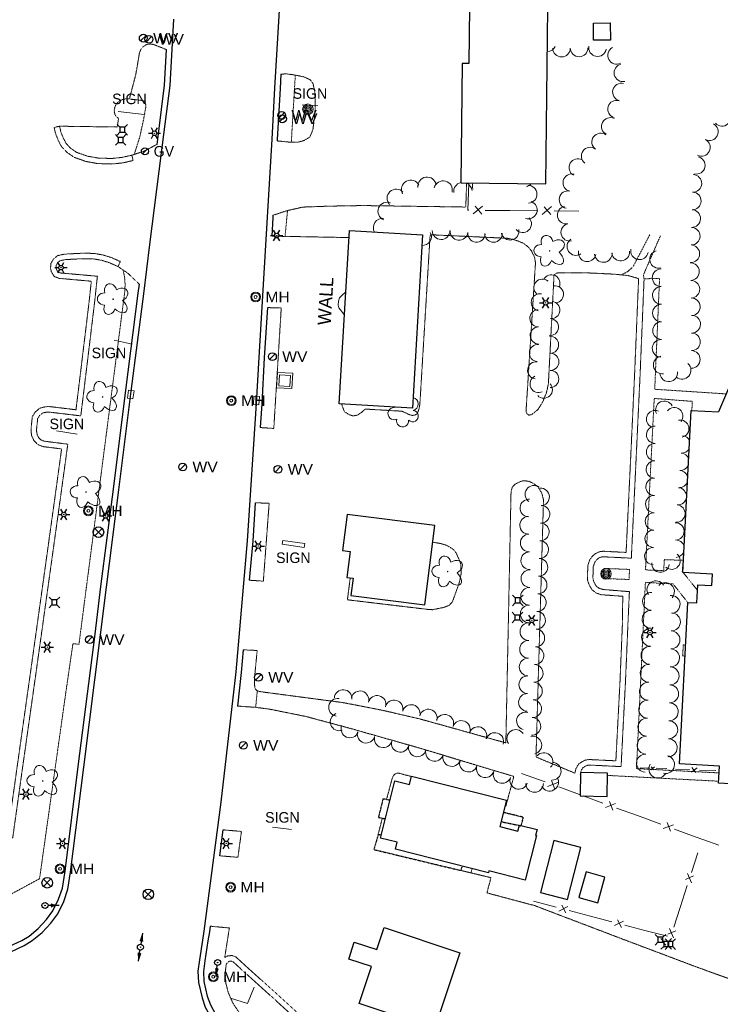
# Model space of a CAD drawing. Extents: x 386588 to 390135, y 96998 to 113606.
# Tile 24 of 92: x 387758 to 388077, y 99149 to 99596. Entities that reach past the tile are written whole.
import ezdxf
from ezdxf.enums import TextEntityAlignment as Align

# ---------------------------------------------------------------- set-up
doc = ezdxf.new("R2010")
doc.units = 0
doc.header["$MEASUREMENT"] = 0
doc.linetypes.add('Wisdot3', pattern=[0.1875, 0.125, -0.0625])
doc.linetypes.add('Wisdot5', pattern=[0.1, 0.05, -0.05])
for name, color, linetype, lineweight in [('E_BLD', 241, 'Continuous', 25), ('E_DRN', 40, 'Continuous', 15), ('E_DWY', 2, 'Wisdot3', 15), ('E_LAND_Vegetation', 3, 'Continuous', 15), ('E_LTG', 21, 'Continuous', 25), ('E_MISCPROP', 30, 'Continuous', 15), ('E_MISCPROP_HvyDash', 241, 'Wisdot3', 25), ('E_MISCPROP_Planter', 3, 'Continuous', 15), ('E_MISCPROP_Railing', 30, 'Continuous', 15), ('E_PATH_Sidewalk', 2, 'Wisdot5', 15), ('E_RDWY', 21, 'Continuous', 25), ('E_SGN', 21, 'Continuous', 15), ('E_SIG', 5, 'Continuous', 30), ('E_UTL_AG_Bold', 30, 'Continuous', 25), ('E_UTL_G', 2, 'Continuous', 25), ('E_UTL_MH', 30, 'Continuous', 15), ('E_UTL_W', 5, 'Continuous', 25), ('E_WAL', 40, 'Continuous', 25)]:
    doc.layers.add(name, color=color, linetype=linetype, lineweight=lineweight)
doc.styles.add('Style-dot_font5', font='dot_font5.shx')

# ---------------------------------------------------------------- blocks, each defined once
blk = doc.blocks.new('BSGN')
at = {"layer": 'E_SGN', "style": 'Style-dot_font5'}
blk.add_text('SIGN', height=12, dxfattribs=at).set_placement((0, 0), align=Align.MIDDLE_CENTER)
blk = doc.blocks.new('GV')
at = {"layer": 'E_UTL_G'}
blk.add_line((-2.8, -2.8), (2.8, 2.8), dxfattribs=at)
blk.add_circle((0, 0), 4, dxfattribs=at)
at = {"layer": 'E_UTL_G', "style": 'Style-dot_font5'}
blk.add_text('GV', height=12, dxfattribs=at).set_placement((10, 0), align=Align.MIDDLE_LEFT)
blk = doc.blocks.new('INLET')
at = {"layer": 'E_DRN', "flags": 128}
blk.add_lwpolyline([(-7.5, 10), (7.5, 10), (7.5, 0), (-7.5, 0)], close=True, dxfattribs=at)
blk = doc.blocks.new('LPOL')
at = {"layer": 'E_LTG'}
for p, q in [((-4, 0), (-1.5, 0)), ((-0.75, 1.3), (-2, 3.46)), ((0.75, 1.3), (2, 3.46)), ((1.5, 0), (4, 0)), ((-2, -3.46), (-0.75, -1.3)), ((2, -3.46), (0.75, -1.3))]:
    blk.add_line(p, q, dxfattribs=at)
for radius in [1.5, 1.5, 1.5, 0.125]:
    blk.add_circle((0, 0), radius, dxfattribs=at)
blk = doc.blocks.new('MH')
at = {"layer": 'E_UTL_MH'}
for radius in [5, 4, 1.5]:
    blk.add_circle((0, 0), radius, dxfattribs=at)
at = {"layer": 'E_UTL_MH', "style": 'Style-dot_font5', "width": 1.111111}
blk.add_text('MH', height=10.8, dxfattribs=at).set_placement((10, 0), align=Align.MIDDLE_LEFT)
blk = doc.blocks.new('PBX')
at = {"layer": 'E_SIG'}
for p, q in [((4.9, 5.1), (-5.1, -5.1)), ((-5.1, 5), (5, -5.2))]:
    blk.add_line(p, q, dxfattribs=at)
blk.add_circle((0, 0), 7.21, dxfattribs=at)
blk = doc.blocks.new('PED')
at = {"layer": 'E_UTL_AG_Bold'}
for p, q in [((-2.5, 2.5), (-5.33, 5.33)), ((2.5, 2.5), (5.33, 5.33)), ((-2.5, -2.5), (-5.33, -5.33)), ((2.5, -2.5), (5.33, -5.33))]:
    blk.add_line(p, q, dxfattribs=at)
at = {"layer": 'E_UTL_AG_Bold', "flags": 128}
blk.add_lwpolyline([(-2.5, -2.5), (2.5, -2.5), (2.5, 2.5), (-2.5, 2.5)], close=True, dxfattribs=at)
blk = doc.blocks.new('POLE')
at = {"layer": 'E_MISCPROP'}
for radius in [4.46, 3.35, 2.23, 1.12]:
    blk.add_circle((0, 0), radius, dxfattribs=at)
blk = doc.blocks.new('SIGN')
at = {"layer": 'E_SGN', "lineweight": 13, "style": 'Style-dot_font5'}
blk.add_text('SIGN', height=12, dxfattribs=at).set_placement((0, 0), align=Align.MIDDLE_CENTER)
blk = doc.blocks.new('DTRE')
at = {"layer": 'E_LAND_Vegetation'}
blk.add_circle((-0.18, 0), 0.183, dxfattribs=at)
for centre, major_axis, ratio in [((-1.87, 5.32), (1.36, -4.98), 0.782863), ((4.06, 2.74), (-5.27, -2.93), 0.691916), ((-5.87, 0.15), (4.93, -0.12), 0.832022), ((-2.49, -5.24), (1.8, 4.86), 0.716896), ((3.54, -3.71), (-5.01, 4.58), 0.560249)]:
    blk.add_ellipse(centre, major_axis=major_axis, ratio=ratio, start_param=1.570796, end_param=4.712389, dxfattribs=at)
blk = doc.blocks.new('WV')
at = {"layer": 'E_UTL_W'}
blk.add_line((-2.8, -2.8), (2.8, 2.8), dxfattribs=at)
blk.add_circle((0, 0), 4, dxfattribs=at)
at = {"layer": 'E_UTL_W', "style": 'Style-dot_font5', "width": 1.111111}
blk.add_text('WV', height=10.8, dxfattribs=at).set_placement((10, 0), align=Align.MIDDLE_LEFT)

msp = doc.modelspace()

# ---------------------------------------------------------------- linework, layer by layer
at = {"layer": 'E_BLD'}
for p, q in [((387962.72, 99602.24), (387962.41, 99576.58)), ((387997.41, 99521.85), (387998.36, 99601.81)), ((388019.02, 99594.95), (388026.66, 99595.01)), ((388019.08, 99587.16), (388019.02, 99594.95)), ((388019.02, 99594.95), (388019.02, 99594.95)), ((388026.66, 99595.01), (388026.72, 99587.21)), ((388026.72, 99587.21), (388019.08, 99587.16)), ((388026.72, 99587.21), (388026.72, 99587.21)), ((387959.34, 99576.61), (387958.7, 99522.31)), ((387962.41, 99576.58), (387959.34, 99576.61)), ((387959.34, 99576.61), (387959.34, 99576.61)), ((387962.41, 99576.58), (387962.41, 99576.58)), ((387958.7, 99522.31), (387997.41, 99521.85)), ((387997.41, 99521.85), (387997.41, 99521.85)), ((387903.51, 99422.02), (387908.14, 99500.69)), ((387908.14, 99500.69), (387908.14, 99500.69)), ((387908.14, 99500.69), (387941.37, 99498.73)), ((387941.37, 99498.73), (387936.74, 99420.06)), ((387941.37, 99498.73), (387941.37, 99498.73)), ((388087.81, 99446.35), (388075.81, 99418.34)), ((387936.74, 99420.06), (387903.51, 99422.02)), ((387936.74, 99420.06), (387936.74, 99420.06)), ((388059.6, 99345.36), (388063.45, 99418.98)), ((388063.45, 99418.98), (388063.45, 99418.98)), ((388063.45, 99418.98), (388075.81, 99418.34)), ((387907.09, 99371.74), (387905.01, 99355.34)), ((387946.97, 99366.69), (387907.09, 99371.74)), ((387907.09, 99371.74), (387907.09, 99371.74)), ((387942.41, 99330.71), (387946.97, 99366.69)), ((387946.97, 99366.69), (387946.97, 99366.69)), ((387905.01, 99355.34), (387908.45, 99354.9)), ((387908.45, 99354.9), (387906.96, 99343.16)), ((387908.45, 99354.9), (387908.45, 99354.9)), ((387906.96, 99343.16), (387909.83, 99342.8)), ((387909.83, 99342.8), (387908.84, 99334.96)), ((387909.83, 99342.8), (387909.83, 99342.8)), ((388073.1, 99344.66), (388059.6, 99345.36)), ((388072.83, 99339.39), (388073.1, 99344.66)), ((388073.1, 99344.66), (388073.1, 99344.66)), ((388066.05, 99331.53), (388066.48, 99339.72)), ((388066.48, 99339.72), (388072.83, 99339.39)), ((388072.83, 99339.39), (388072.83, 99339.39)), ((387908.84, 99334.96), (387942.41, 99330.71)), ((387942.41, 99330.71), (387942.41, 99330.71)), ((388058.1, 99258.39), (388061.94, 99331.75)), ((388061.94, 99331.75), (388061.94, 99331.75)), ((388061.94, 99331.75), (388066.05, 99331.53)), ((388066.05, 99331.53), (388066.05, 99331.53)), ((388076.28, 99257.44), (388058.1, 99258.39)), ((388058.1, 99258.39), (388058.1, 99258.39)), ((388075.83, 99249.68), (388076.28, 99257.44)), ((388076.28, 99257.44), (388076.28, 99257.44)), ((387935.45, 99249.03), (387936.41, 99252.82)), ((387936.41, 99252.82), (387979.58, 99241.88)), ((388013.22, 99254.48), (388012.98, 99243.95)), ((388025.48, 99254.2), (388013.22, 99254.48)), ((388013.22, 99254.48), (388013.22, 99254.48)), ((388025.24, 99243.66), (388025.48, 99254.2)), ((388025.48, 99254.2), (388025.48, 99254.2)), ((387922.25, 99224.71), (387928.84, 99250.71)), ((387928.84, 99250.71), (387935.45, 99249.03)), ((387935.45, 99249.03), (387935.45, 99249.03)), ((388103.35, 99248.24), (388075.83, 99249.68)), ((388075.83, 99249.68), (388075.83, 99249.68)), ((388012.98, 99243.95), (388025.24, 99243.66)), ((387979.58, 99241.88), (387976.55, 99229.94)), ((387979.58, 99241.88), (387979.58, 99241.88)), ((387984.67, 99227.89), (387985.36, 99230.63)), ((387985.36, 99230.63), (387993.39, 99228.6)), ((387976.55, 99229.94), (387984.67, 99227.89)), ((387984.67, 99227.89), (387984.67, 99227.89)), ((387993.11, 99225.84), (387987.99, 99205.63)), ((387993.39, 99228.6), (387992.71, 99225.94)), ((387992.71, 99225.94), (387992.71, 99225.94)), ((387992.71, 99225.94), (387993.11, 99225.84)), ((387993.11, 99225.84), (387993.11, 99225.84)), ((387929.82, 99222.79), (387922.25, 99224.71)), ((387922.25, 99224.71), (387922.25, 99224.71)), ((387929.04, 99219.7), (387929.82, 99222.79)), ((387929.82, 99222.79), (387929.82, 99222.79)), ((388001.07, 99223.57), (387995.04, 99199.99)), ((388001.07, 99223.57), (388001.07, 99223.57)), ((388013.3, 99220.44), (388001.07, 99223.57)), ((387971.36, 99208.98), (387929.04, 99219.7)), ((388007.28, 99196.87), (388013.3, 99220.44)), ((387971.57, 99209.79), (387971.36, 99208.98)), ((387971.36, 99208.98), (387971.36, 99208.98)), ((387987.99, 99205.63), (387971.57, 99209.79)), ((387971.57, 99209.79), (387971.57, 99209.79)), ((388015.71, 99209.37), (388012.4, 99197.73)), ((388015.71, 99209.37), (388015.71, 99209.37)), ((388024.27, 99206.94), (388015.71, 99209.37)), ((388020.96, 99195.3), (388024.27, 99206.94)), ((388024.27, 99206.94), (388024.27, 99206.94)), ((387995.04, 99199.99), (387995.04, 99199.99)), ((387995.04, 99199.99), (388007.28, 99196.87)), ((388012.4, 99197.73), (388012.4, 99197.73)), ((388012.4, 99197.73), (388020.96, 99195.3)), ((387920.58, 99174.06), (387923.93, 99184.12)), ((387923.93, 99184.12), (387958.31, 99172.67)), ((387907.81, 99169.77), (387910.37, 99177.46)), ((387910.37, 99177.46), (387910.37, 99177.46)), ((387910.37, 99177.46), (387920.58, 99174.06)), ((387920.58, 99174.06), (387920.58, 99174.06)), ((387958.31, 99172.67), (387946.84, 99138.22)), ((387958.31, 99172.67), (387958.31, 99172.67)), ((387918.15, 99166.32), (387907.81, 99169.77)), ((387912.59, 99149.63), (387918.15, 99166.32)), ((387918.15, 99166.32), (387918.15, 99166.32)), ((387946.84, 99138.22), (387912.59, 99149.63))]:
    msp.add_line(p, q, dxfattribs=at)
at = {"layer": 'E_DWY'}
for p, q in [((388022.56, 99335.27), (388032.33, 99334.56)), ((388032.33, 99334.56), (388032.26, 99323.32))]:
    msp.add_line(p, q, dxfattribs=at)
at = {"layer": 'E_DWY', "flags": 128}
for points in [[(387811.54, 99574.19), (387812.68, 99581.19), (387813.4, 99583.04), (387814.36, 99584.13), (387815.43, 99584.92), (387816.53, 99585.31), (387818, 99585.44), (387819.39, 99585.11), (387825.09, 99582.86)], [(387776.42, 99548.09), (387802.65, 99547.73), (387803.24, 99551.62), (387802.12, 99552.49), (387801.64, 99553.46), (387801.26, 99554.82), (387801.41, 99556.19), (387801.87, 99557.54), (387802.64, 99558.74), (387803.62, 99559.52), (387805.01, 99560.16), (387806.3, 99560.49), (387808.17, 99560.51), (387811.05, 99571.5), (387811.54, 99574.19)], [(387877.04, 99571.71), (387879.35, 99571.89), (387882.73, 99571.45), (387887.47, 99570.53), (387890.35, 99569.17), (387891.58, 99567.53), (387892.37, 99564.17), (387892.66, 99557.2), (387892.24, 99551.85), (387891.53, 99546.4), (387890.19, 99543.23), (387887.63, 99541.64), (387885.14, 99540.92), (387881.8, 99540.78), (387875.32, 99541.41)], [(387809.29, 99534.94), (387809.84, 99532.5), (387805.15, 99531.43), (387800.15, 99530.92), (387793.57, 99531.15), (387788.41, 99532.09), (387783.04, 99533.96), (387779.77, 99536.25), (387777.34, 99538.79), (387775.86, 99541.65), (387774.64, 99544.68), (387773.99, 99547.53), (387776.42, 99548.09)], [(387809.29, 99534.94), (387804.74, 99533.9), (387800.06, 99533.42), (387793.84, 99533.65), (387789.05, 99534.51), (387784.19, 99536.2), (387781.4, 99538.15), (387779.39, 99540.26), (387778.14, 99542.69), (387777.04, 99545.43), (387776.42, 99548.09)], [(387809.29, 99534.94), (387814.5, 99536.62), (387820.75, 99539.83)], [(387873.39, 99507.62), (387879.53, 99509.64), (387886.89, 99511.35), (387899.09, 99511.79), (387914.43, 99512.05), (387961.02, 99511.37), (387961.42, 99522.28)], [(387944.83, 99498.8), (387940.17, 99422), (387939.8, 99419.84), (387939.24, 99418.15), (387938.83, 99417.4), (387938.08, 99416.95), (387936.77, 99416.68), (387935.07, 99417.17), (387933.6, 99417.91), (387931.96, 99418.64), (387915.29, 99419.6), (387913.76, 99418.14), (387911.82, 99416.87), (387909.89, 99416.47), (387908.11, 99417.03), (387905.95, 99418.35), (387904.87, 99421.01), (387904.69, 99421.95)], [(388039.55, 99478.91), (388034.79, 99480.25), (388028.84, 99480.86), (388015.18, 99481.52), (388002.53, 99481.41), (388001.83, 99481.27), (388001.12, 99480.34), (387998.56, 99431.05), (387997.65, 99426.97), (387995.88, 99422.65), (387993.87, 99419.49), (387991.81, 99417.75), (387990.77, 99417.03), (387989.68, 99416.86), (387988.85, 99417.42), (387988.45, 99418.41), (387988.52, 99420.46), (387992.7, 99486.09), (387992.25, 99488.65), (387990.82, 99491.59), (387989.17, 99493.42), (387987.24, 99494.91), (387984.55, 99496.02), (387982.37, 99496.71), (387979.41, 99497.25), (387976.66, 99497.33), (387944.83, 99498.8)], [(387872.82, 99498.15), (387907.95, 99497.51)], [(387514.53, 99225.91), (387512.15, 99226.68), (387514.21, 99233.06), (387521.21, 99248.12), (387523.83, 99249.59), (387526.1, 99248.76), (387527.31, 99247.36), (387527.7, 99245.77), (387526.05, 99232.88), (387553.09, 99229.09), (387587.79, 99224.31), (387622.72, 99219.37), (387662.59, 99213.92), (387708.8, 99207.45), (387709.79, 99213.5), (387711.29, 99218.97), (387713.35, 99222.37), (387716.13, 99224.57), (387719.56, 99226.24), (387730.27, 99228.81), (387735.15, 99229.64), (387738.42, 99229.47), (387753.02, 99227.64), (387757.36, 99258.54), (387763.56, 99302.36), (387770.21, 99349.84), (387774.98, 99384.14), (387777.35, 99401.49), (387768.74, 99402.58), (387766.58, 99403.48), (387764.75, 99405.28), (387763.7, 99407.68), (387763.45, 99409.92), (387763.55, 99411.33), (387764.05, 99416.08), (387765.36, 99418.24), (387767.52, 99420.05), (387769.98, 99420.65), (387771.78, 99420.74), (387783.9, 99419.29), (387786.99, 99444.62), (387789.88, 99468.53), (387790.86, 99477.67), (387776.19, 99478.98), (387774.05, 99479.8), (387772.71, 99481.92), (387772.32, 99483.78), (387772.54, 99485.85), (387773.71, 99487.83), (387775.57, 99489.29), (387777.24, 99489.7), (387778.85, 99489.99), (387787.23, 99490.42), (387792.11, 99490.31), (387796.27, 99489.57), (387800.11, 99488.38), (387804.02, 99486.62), (387802.99, 99484.34)], [(387514.53, 99225.91), (387516.54, 99232.15), (387523.13, 99246.33), (387524.05, 99246.85), (387524.64, 99246.63), (387525.02, 99246.19), (387525.16, 99245.63), (387523.26, 99230.75), (387552.75, 99226.62), (387587.45, 99221.83), (387622.38, 99216.89), (387662.25, 99211.44), (387710.88, 99204.64), (387712.24, 99212.96), (387713.61, 99217.97), (387715.26, 99220.69), (387717.47, 99222.45), (387720.41, 99223.87), (387730.78, 99226.36), (387735.3, 99227.13), (387738.2, 99226.98), (387755.15, 99224.86), (387759.83, 99258.19), (387766.04, 99302.01), (387772.68, 99349.5), (387777.46, 99383.8), (387780.17, 99403.65), (387769.39, 99405.02), (387767.99, 99405.6), (387766.84, 99406.73), (387766.14, 99408.33), (387765.96, 99409.98), (387766.04, 99411.12), (387766.48, 99415.26), (387767.28, 99416.6), (387768.67, 99417.76), (387770.34, 99418.16), (387771.69, 99418.23), (387786.08, 99416.51), (387789.48, 99444.32), (387792.37, 99468.24), (387793.62, 99479.93), (387776.76, 99481.44), (387775.72, 99481.84), (387775.06, 99482.88), (387774.85, 99483.91), (387774.97, 99485.05), (387775.62, 99486.16), (387776.69, 99486.99), (387777.76, 99487.25), (387779.13, 99487.5), (387787.27, 99487.92), (387791.86, 99487.82), (387795.68, 99487.14), (387799.22, 99486.03), (387802.99, 99484.34)], [(387802.99, 99484.34), (387807.32, 99481.4), (387812.71, 99476.3)], [(388022.56, 99335.27), (388020.34, 99336.03), (388018.41, 99337.48), (388017.06, 99339.8), (388016.41, 99341.69), (388016.29, 99343.19), (388016.51, 99348.6), (388017.34, 99351.11), (388018.58, 99352.8), (388020, 99353.97), (388021.78, 99354.8), (388023.34, 99355.01), (388033.87, 99354.49), (388035.77, 99393.67), (388037.75, 99435.73), (388039.55, 99478.91)], [(388023.37, 99337.64), (388021.53, 99338.27), (388020.31, 99339.17), (388019.34, 99340.84), (388018.88, 99342.2), (388018.79, 99343.24), (388018.99, 99348.15), (388019.59, 99349.95), (388020.41, 99351.07), (388021.35, 99351.84), (388022.49, 99352.38), (388023.44, 99352.5), (388036.25, 99351.87), (388038.26, 99393.55), (388040.25, 99435.61), (388042.05, 99478.8)], [(387870.85, 99465.69), (387877.17, 99465.56), (387873.78, 99410.8), (387867.58, 99411.21)], [(387859.9, 99310.24), (387866.23, 99309.94), (387865.01, 99297.26), (387864.98, 99294.64), (387865.24, 99292.82), (387865.7, 99292.02), (387867.1, 99291.3), (387905.32, 99286.25), (387923.08, 99282.79), (387940.61, 99278.72), (387979.23, 99267.97), (387981.59, 99382.03), (387982.11, 99384.01), (387983.35, 99385.48), (387985.86, 99386.71), (387987.42, 99387.07), (387989.72, 99386.8), (387991.73, 99385.84), (387993.91, 99384.2), (387995.63, 99381.28), (387996.34, 99378.27), (387992.93, 99261.54), (388010.61, 99254.22)], [(387865.34, 99377.04), (387871.67, 99376.8), (387869.04, 99341.42), (387862.65, 99341.87)], [(387908.52, 99342.97), (387907.24, 99332.96), (387944.05, 99328.57), (387945.89, 99328.46), (387950.79, 99329.44), (387953.46, 99330.41), (387954.74, 99331.78), (387955.3, 99332.92), (387958.23, 99341.25), (387958.94, 99344.85), (387958.76, 99349.03), (387958.01, 99351.24), (387956.57, 99354.39), (387955.54, 99355.66), (387954.29, 99356.56), (387953.09, 99357.33), (387951.51, 99357.95), (387949.44, 99358.56), (387946, 99359.1)], [(388034.76, 99323.21), (388035.38, 99336.66), (388023.37, 99337.64)], [(388010.61, 99254.22), (388011.08, 99256.28), (388012.23, 99258.28), (388013.84, 99259.41), (388015.3, 99260.13), (388016.96, 99260.41), (388029.22, 99259.81), (388031.09, 99295.62), (388032.26, 99323.32)], [(388013.24, 99254.48), (388013.44, 99255.36), (388014.12, 99256.55), (388015.11, 99257.25), (388016.08, 99257.72), (388017.11, 99257.9), (388031.59, 99257.19), (388033.58, 99295.5), (388034.76, 99323.21)], [(387857.26, 99284.68), (387865.55, 99284.11), (387871.93, 99283.27), (387888.26, 99279.99), (387908.39, 99274.59), (387939.5, 99265.76), (387982.86, 99252.72), (387979.25, 99239.31), (387978.95, 99239.38)], [(387925, 99242.2), (387927.44, 99251.3), (387927.86, 99252.56), (387928.52, 99253.57), (387929.19, 99253.98), (387929.91, 99254.22), (387930.65, 99254.19), (387936.38, 99252.67)], [(388013.05, 99253.67), (388013.22, 99254.41)], [(387921.19, 99226.31), (387923.08, 99233.76)], [(387849.06, 99216.68), (387857.48, 99215.99), (387859.09, 99227.75), (387850.61, 99228.47)], [(387958.78, 99210.01), (387972.46, 99206.74), (387970.64, 99199.82), (387992.36, 99194.03), (388033.11, 99178.52), (388065.91, 99166.15), (388104.3, 99152.31)], [(387851.48, 99170.44), (387853.59, 99183.88), (387844.87, 99184.71)], [(387894.82, 99136.11), (387887.9, 99142.29), (387874.58, 99154.47), (387862.05, 99165.69), (387856.6, 99170.71), (387854.86, 99171.37), (387852.78, 99171.19), (387851.48, 99170.44)], [(387893.16, 99134.25), (387886.23, 99140.44), (387872.9, 99152.62), (387860.37, 99163.84), (387855.26, 99168.54), (387854.5, 99168.83), (387853.55, 99168.75), (387852.91, 99168.38), (387852.24, 99167.55), (387851.97, 99166.12), (387851.74, 99162.8), (387852.05, 99158.66), (387853.1, 99154.52), (387855.2, 99149.76), (387858.14, 99145.29), (387860.76, 99141.96), (387863.92, 99138.99), (387867.23, 99136.6), (387873.3, 99133.39), (387879.62, 99130.91), (387883.98, 99129.5)]]:
    msp.add_lwpolyline(points, dxfattribs=at)
at = {"layer": 'E_LAND_Vegetation'}
for centre, radius, start, end in [((387998.11, 99586.02), 4, 270.2266, 334.076), ((388004.53, 99583.55), 4, 180.8193, 0.804), ((388012.53, 99583.66), 4, 180.8193, 0.804), ((388020.88, 99583.78), 4, 170.047, 350.0317), ((388029.52, 99580.32), 4, 117.9883, 297.973), ((388032.42, 99572.35), 4, 102.6105, 282.5952), ((388031.74, 99563.61), 4, 75.4059, 255.3905), ((388029.52, 99555.85), 4, 73.3911, 253.3758), ((388077.44, 99552.11), 4, 221.6642, 41.6489), ((388026.68, 99547.99), 4, 62.7879, 242.7726), ((388071.74, 99545.6), 4, 242.9816, 62.9663), ((388022.3, 99540.93), 4, 53.4265, 233.4112), ((388068.11, 99538.48), 4, 242.9816, 62.9663), ((388017.53, 99534.51), 4, 53.4265, 233.4112), ((388011.96, 99529.28), 4, 60.7104, 240.6951), ((388065.75, 99530.32), 4, 258.2654, 78.2501), ((388009.23, 99522.44), 4, 75.9057, 255.8904), ((388064.22, 99522.12), 4, 268.1511, 88.1358), ((387936, 99519.38), 4.18, 27.5736, 207.5582), ((387943.42, 99520.81), 4.18, 8.1609, 188.1456), ((387950.73, 99519.11), 4.18, 345.6109, 165.5956), ((387959.7, 99518.42), 4.18, 103.8581, 185.9459), ((387959.7, 99518.42), 4.18, 5.9612, 67.4686), ((387968.22, 99521.04), 4.18, 163.2133, 202.4611), ((387987.5, 99524.4), 4, 286.8376, 321.7548), ((387989.37, 99517.19), 4, 272.9091, 92.8938), ((387929.45, 99515.33), 4.18, 43.2734, 223.2581), ((388007.47, 99514.7), 4, 77.5135, 257.4982), ((388063.96, 99514.13), 4, 268.1511, 88.1358), ((387925.31, 99509.42), 4.18, 68.2302, 248.2149), ((387989.46, 99510.03), 4, 251.4607, 71.4454), ((388006.64, 99507.7), 4, 101.9181, 281.9028), ((388063.7, 99506.14), 4, 268.1511, 88.1358), ((387923.2, 99501.98), 4.18, 83.0203, 208.0416), ((387986.86, 99503.77), 4, 221.9071, 41.8917), ((388008.29, 99499.88), 4, 101.9181, 281.9028), ((387941.4, 99497.94), 4, 265.6511, 28.6534), ((387949.8, 99500.61), 4, 178.9118, 358.8965), ((387957.97, 99500.31), 4, 173.7543, 353.739), ((387965.92, 99499.44), 4, 173.7543, 353.739), ((387973.62, 99499.38), 4, 181.3731, 1.3577), ((387981.14, 99500.39), 4, 191.6786, 11.6633), ((388063.48, 99498.13), 4, 268.6245, 88.6091), ((388011.03, 99493.41), 4, 124.271, 304.2557), ((388063.29, 99490.14), 4, 268.6245, 88.6091), ((388016.2, 99490.58), 4, 167.9054, 347.8901), ((388023.52, 99490.26), 4, 184.0281, 4.0128), ((388031.43, 99490.88), 4, 185.5893, 5.574), ((388039.96, 99491.48), 4, 169.7188, 349.7035), ((388048.62, 99487.62), 4, 105.5104, 285.495), ((388063.11, 99482.04), 4, 271.5908, 91.5755), ((387999.93, 99476.72), 3.9, 333.3539, 153.3386), ((388049.79, 99479.23), 4, 90.4761, 270.4608), ((387995.89, 99474.77), 3.9, 49.7914, 229.7761), ((388063.33, 99474.05), 4, 271.5908, 91.5755), ((387994.68, 99468.11), 3.9, 78.7549, 258.7396), ((388001.52, 99471.74), 3.9, 277.5841, 97.5688), ((388049.86, 99471.24), 4, 90.4761, 270.4608), ((387999.93, 99464.58), 3.9, 264.8319, 84.8166), ((388049.92, 99463.24), 4, 90.4761, 270.4608), ((388063.55, 99466.06), 4, 271.5908, 91.5755), ((387994.03, 99460.83), 3.9, 91.0122, 270.9969), ((387999.22, 99456.82), 3.9, 264.8319, 84.8166), ((388049.99, 99455.25), 4, 90.4761, 270.4608), ((388063.69, 99458.14), 4, 269.4129, 89.3976), ((387994.17, 99453.04), 3.9, 91.0122, 270.9969), ((388063.6, 99450.15), 4, 269.4129, 89.3976), ((387999.32, 99448.8), 3.9, 271.3933, 91.378), ((388049.79, 99447.18), 4, 88.2917, 268.2764), ((387993.79, 99445.06), 3.9, 85.0845, 265.0691), ((387999.47, 99441.08), 3.9, 269.4146, 89.3993), ((388063.52, 99442.15), 4, 269.4129, 89.3976), ((387993.02, 99437.22), 3.9, 82.7014, 262.6861), ((388050.26, 99439.61), 4, 98.7885, 278.7732), ((387999.39, 99433.29), 3.9, 269.4146, 89.3993), ((388053.24, 99436.06), 4, 187.1253, 7.1099), ((388059.37, 99437.19), 4, 229.7922, 49.7769), ((387994.12, 99431), 3.9, 115.6035, 295.5882), ((387996.5, 99428.43), 3.9, 223.888, 43.8727), ((387936.47, 99421.92), 2.97, 282.0667, 79.3385), ((388051.22, 99419.3), 3.94, 26.8978, 206.8825), ((387928.44, 99417.54), 2.78, 87.3868, 295.1598), ((387930.64, 99422.44), 2.97, 219.2552, 225.6498), ((387936.86, 99416.41), 2.61, 226.772, 84.7046), ((388047.04, 99415.05), 3.94, 67.3238, 247.3085), ((388055.77, 99416.36), 3.94, 320.9166, 140.9013), ((387932.3, 99414.26), 2.78, 164.0638, 5.0749), ((388058.49, 99410.67), 3.94, 282.5113, 102.496), ((388047.08, 99407.96), 3.94, 89.5616, 269.5463), ((388059.19, 99403.52), 3.94, 26.1025, 85.5355), ((388047.02, 99400.09), 3.94, 89.5616, 269.5463), ((388059.19, 99403.52), 3.94, 265.5509, 327.9103), ((388046.92, 99392.2), 3.94, 89.009, 268.9937), ((388058.58, 99395.67), 3.94, 19.3578, 85.5355), ((388058.58, 99395.67), 3.94, 265.5509, 334.655), ((388057.97, 99387.82), 3.94, 9.6022, 85.5355), ((388046.78, 99384.32), 3.94, 89.009, 268.9937), ((388057.97, 99387.82), 3.94, 265.5509, 344.4106), ((387992, 99380.85), 4.02, 54.9838, 234.9685), ((387995.01, 99379.66), 4.02, 273.2895, 93.2741), ((388057.36, 99379.97), 3.94, 265.5509, 85.5355), ((387989.69, 99374.64), 4.02, 85.8782, 265.8628), ((388046.64, 99376.45), 3.94, 89.009, 268.9937), ((387995.19, 99371.83), 4.02, 267.8391, 87.8237), ((388056.74, 99372.12), 3.94, 265.5509, 85.5355), ((387989.6, 99366.82), 4.02, 91.7483, 271.733), ((388046.51, 99368.58), 3.94, 89.009, 268.9937), ((387994.89, 99363.8), 4.02, 267.8391, 87.8237), ((388046.37, 99360.71), 3.94, 89.009, 268.9937), ((388056.3, 99364.06), 3.94, 271.3241, 91.3088), ((387989.85, 99358.79), 4.02, 91.7483, 271.733), ((388056.48, 99356.19), 3.94, 18.0047, 91.3088), ((387994.58, 99355.78), 4.02, 267.5118, 87.4965), ((388046.23, 99352.83), 3.94, 89.009, 268.9937), ((387990.09, 99350.75), 4.02, 91.7483, 271.733), ((387994.23, 99347.74), 4.02, 267.5118, 87.4965), ((388054.51, 99350.72), 3.94, 228.2427, 48.2274), ((388056.48, 99356.19), 3.94, 271.3241, 336.0081), ((387990.18, 99342.61), 4.02, 88.8526, 268.8373), ((388049.47, 99349.37), 3.94, 174.8683, 354.853), ((387993.88, 99339.71), 4.02, 267.5118, 87.4965), ((387990.02, 99334.57), 4.02, 88.8526, 268.8373), ((388047.44, 99337.51), 4.08, 32.0906, 212.0753), ((388051.75, 99336.69), 4.08, 317.1935, 137.1781), ((387993.53, 99331.68), 4.02, 267.5118, 87.4965), ((388045.44, 99332.26), 4.08, 88.5315, 268.5162), ((388054.3, 99330.84), 4.08, 274.7977, 94.7824), ((387989.85, 99326.54), 4.02, 88.8526, 268.8373), ((387993.18, 99323.65), 4.02, 267.5118, 87.4965), ((388045.23, 99324.09), 4.08, 88.5315, 268.5162), ((388054.49, 99322.92), 4.08, 268.5333, 88.518), ((387989.69, 99318.5), 4.02, 88.8526, 268.8373), ((387992.83, 99315.62), 4.02, 267.5118, 87.4965), ((388045.02, 99315.93), 4.08, 88.5315, 268.5162), ((388054.28, 99314.75), 4.08, 268.5333, 88.518), ((387989.53, 99310.46), 4.02, 88.8526, 268.8373), ((387992.47, 99307.59), 4.02, 267.5118, 87.4965), ((388044.74, 99307.73), 4.08, 87.5772, 267.5619), ((388054.07, 99306.59), 4.08, 268.5333, 88.518), ((387989.37, 99302.42), 4.02, 88.8526, 268.8373), ((387992.12, 99299.56), 4.02, 267.5118, 87.4965), ((388044.39, 99299.57), 4.08, 87.5772, 267.5619), ((388053.86, 99298.42), 4.08, 268.5333, 88.518), ((387989.2, 99294.39), 4.02, 88.8526, 268.8373), ((387991.77, 99291.53), 4.02, 267.5118, 87.4965), ((388044.04, 99291.41), 4.08, 87.5772, 267.5619), ((388053.65, 99290.26), 4.08, 268.5333, 88.518), ((387905.31, 99288.11), 4.02, 355.8197, 175.8044), ((387912.93, 99287.52), 4.02, 345.0655, 165.0502), ((387920.69, 99285.45), 4.02, 345.0655, 165.0502), ((387989.04, 99286.35), 4.02, 88.8526, 268.8373), ((387902.74, 99284.13), 4.02, 80.1705, 260.1552), ((387928.46, 99283.38), 4.02, 345.0655, 165.0502), ((387936.23, 99281.31), 4.02, 345.0655, 165.0502), ((387991.42, 99283.49), 4.02, 267.5118, 87.4965), ((388043.7, 99283.25), 4.08, 87.5772, 267.5619), ((388053.44, 99282.09), 4.08, 268.5333, 88.518), ((387903.46, 99277.52), 4.02, 110.5801, 290.5648), ((387943.99, 99279.23), 4.02, 345.0655, 165.0502), ((387951.46, 99276.86), 4.02, 339.6607, 159.6454), ((387988.14, 99277.88), 4.02, 74.2333, 254.218), ((387991.07, 99275.46), 4.02, 267.5118, 87.4965), ((387908.38, 99274.3), 4.02, 157.03, 337.0147), ((387958.99, 99274.06), 4.02, 339.6607, 159.6454), ((387966.53, 99271.27), 4.02, 339.6607, 159.6454), ((388043.35, 99275.08), 4.08, 87.5772, 267.5619), ((388053.23, 99273.93), 4.08, 268.5333, 88.518), ((387915.73, 99271.91), 4.02, 165.1006, 345.0853), ((387923.5, 99269.84), 4.02, 165.1006, 345.0853), ((387974.22, 99268.6), 4.02, 342.3148, 162.2995), ((387983.73, 99269.97), 4.02, 33.8631, 213.8477), ((387991.51, 99266.95), 4.02, 282.3805, 102.3652), ((388043, 99266.92), 4.08, 87.5772, 267.5619), ((387931.26, 99267.77), 4.02, 165.1006, 345.0853), ((387939.03, 99265.71), 4.02, 165.1006, 345.0853), ((388053.02, 99265.76), 4.08, 268.5333, 88.518), ((387946.8, 99263.64), 4.02, 165.1006, 345.0853), ((387954.63, 99261.31), 4.02, 161.517, 341.5017), ((387996.52, 99259.5), 4.02, 319.7988, 139.7834), ((388042.66, 99258.76), 4.08, 87.5772, 267.5619), ((388051.78, 99258.14), 4.08, 257.4346, 77.4193), ((387962.25, 99258.76), 4.02, 161.517, 341.5017), ((387969.88, 99256.21), 4.02, 161.517, 341.5017), ((388000.31, 99255.1), 4.02, 268.3285, 88.3132), ((388048.27, 99256.1), 4.08, 147.3429, 327.3276), ((387977.53, 99253.63), 4.02, 160.4143, 340.399), ((387985.11, 99250.94), 4.02, 160.4143, 340.399), ((387992.28, 99249.56), 4.02, 180.2162, 0.2009), ((387999.11, 99250.1), 4.02, 208.7583, 28.7429)]:
    msp.add_arc(centre, radius, start, end, dxfattribs=at)
at = {"layer": 'E_MISCPROP_HvyDash', "flags": 128}
for points in [[(387926.6, 99241.87), (387923.41, 99242.53), (387921.32, 99234.14), (387924.47, 99233.46)], [(387977.12, 99232.17), (387986.18, 99230.3), (387987.21, 99234.15), (387978.18, 99236.35)], [(387922.58, 99226), (387921.19, 99226.31), (387919.27, 99219.5), (387958.78, 99210.01), (387959.53, 99211.98)]]:
    msp.add_lwpolyline(points, dxfattribs=at)
at = {"layer": 'E_MISCPROP_Planter'}
for points in [[(387875.42, 99436.24), (387882.41, 99435.86), (387882.03, 99428.87), (387875.04, 99429.25)], [(387876.36, 99435.18), (387881.36, 99434.91), (387881.09, 99429.92), (387876.09, 99430.19)]]:
    msp.add_3dface(points, dxfattribs=at)
at = {"layer": 'E_MISCPROP_Railing'}
for p, q in [((387968.56, 99511.84), (387964.34, 99508.23)), ((387968.34, 99508.19), (387965.22, 99511.79)), ((387999.94, 99511.57), (387995.72, 99507.96)), ((387999.72, 99507.92), (387996.6, 99511.52)), ((388045.12, 99255.75), (388046.76, 99257.11)), ((388045.23, 99257.15), (388046.4, 99255.75)), ((388063.61, 99254.59), (388066.13, 99256.64)), ((388063.79, 99256.72), (388065.56, 99254.57)), ((388002.78, 99249.98), (387998.16, 99248.2)), ((388001.5, 99246.98), (387999.96, 99250.94)), ((388029.08, 99240.4), (388024.46, 99238.62)), ((388027.81, 99237.4), (388026.26, 99241.35)), ((388055.38, 99230.81), (388050.76, 99229.03)), ((388054.11, 99227.81), (388052.56, 99231.77)), ((388061.7, 99208.6), (388063.52, 99204.34)), ((388064.54, 99207.51), (388060.9, 99205.93)), ((388007.38, 99193.61), (388003.24, 99191.55)), ((388006.46, 99190.71), (388004.67, 99194.26)), ((388032.69, 99187.02), (388028.55, 99184.96)), ((388031.77, 99184.12), (388029.98, 99187.66)), ((388056.48, 99182.63), (388052.84, 99181.05)), ((388053.64, 99183.72), (388055.46, 99179.46))]:
    msp.add_line(p, q, dxfattribs=at)
at = {"layer": 'E_MISCPROP_Railing', "flags": 128}
for points in [[(387962.44, 99509.93), (387962.02, 99509.94), (387962.46, 99522.26)], [(387981.06, 99509.77), (387969.85, 99509.87)], [(387993.82, 99509.66), (387981.06, 99509.77)], [(388012.45, 99509.5), (388001.23, 99509.6)], [(387906.51, 99472.97), (387906.3, 99472.63), (387904.8, 99471.41), (387903.64, 99470.06), (387903.11, 99468.58), (387903.06, 99466.8), (387903.36, 99465.65), (387904.53, 99464.11), (387905.49, 99462.88), (387905.88, 99462.24)], [(387997.06, 99250.2), (387986.37, 99254.1)], [(388040.33, 99256.63), (388044.63, 99256.52)], [(388047.48, 99256.45), (388052.37, 99256.32)], [(388056.33, 99256), (388062.88, 99255.77)], [(388067.21, 99255.61), (388074.66, 99255.35)], [(388012.68, 99244.51), (388003.28, 99247.94)], [(388012.99, 99244.4), (388012.68, 99244.51)], [(388023.36, 99240.62), (388014.31, 99243.92)], [(388038.98, 99234.93), (388029.58, 99238.35)], [(388049.67, 99231.04), (388038.98, 99234.93)], [(388065.28, 99225.35), (388055.88, 99228.77)], [(388075.98, 99221.5), (388069.16, 99223.93), (388065.28, 99225.35)], [(388066.47, 99218.02), (388063.59, 99209.13)], [(388061.68, 99203.25), (388058.41, 99193.14)], [(388002.04, 99193.32), (387991.76, 99196)], [(388017.07, 99189.4), (388008.02, 99191.76)], [(388058.41, 99193.14), (388055.53, 99184.25)], [(388027.35, 99186.72), (388017.07, 99189.4)], [(388042.38, 99182.81), (388033.33, 99185.17)], [(388052.66, 99180.13), (388042.38, 99182.81)]]:
    msp.add_lwpolyline(points, dxfattribs=at)
at = {"layer": 'E_PATH_Sidewalk', "flags": 128}
for points in [[(387883.56, 99571.29), (387881.74, 99540.79)], [(387810.37, 99535.29), (387812.8, 99542.95), (387814.67, 99551.41), (387815.7, 99557.31), (387815.41, 99558.68), (387814.92, 99559.38), (387814.23, 99559.72), (387808.17, 99560.51)], [(387878.9, 99498.04), (387880.02, 99509.76)], [(388031.71, 99480.56), (388034.47, 99481.96), (388037.05, 99484.29), (388044.71, 99498.92)], [(388049.43, 99498.22), (388041.79, 99480.68), (388041.95, 99478.81), (388049.08, 99478.89), (388046.88, 99428.6), (388079.29, 99426.49)], [(387726.77, 99225.4), (387736.08, 99192.37), (387739.35, 99193.56), (387738.17, 99197.75), (387749.74, 99201.42), (387751.25, 99197.57), (387767.34, 99206.26), (387779.35, 99291.38), (387782.52, 99313.05), (387785.25, 99312.76), (387795.44, 99390.99), (387806.01, 99472.45), (387806.22, 99476.26), (387806, 99479.39), (387805.25, 99482.8)], [(388063.76, 99418.97), (388063.94, 99423.11), (388046.65, 99424.43), (388042.68, 99346.54), (388050.94, 99346.22), (388051.25, 99351.2), (388059.79, 99350.89), (388059.41, 99345.83), (388059.61, 99345.59)], [(388059.8, 99345.35), (388066.35, 99337.23)], [(388061.93, 99331.68), (388055.23, 99340.17), (388042.64, 99340.86), (388038.58, 99256.27), (388076.1, 99254.33)], [(388060.66, 99307.39), (388059.57, 99307.47), (388059.88, 99312.45), (388060.92, 99312.39)], [(387865.55, 99284.11), (387866.3, 99291.71)], [(388013.05, 99253.67), (388013.2, 99253.66)], [(388075.88, 99250.56), (388025.46, 99253.18)], [(387963.36, 99208.92), (387963.93, 99210.86)]]:
    msp.add_lwpolyline(points, dxfattribs=at)
msp.add_lwpolyline([(388023.72, 99347.21), (388035.41, 99346.76), (388035.24, 99342.19), (388023.54, 99342.63)], close=True, dxfattribs=at)
at = {"layer": 'E_RDWY', "flags": 128}
for points in [[(387876.56, 99606), (387874.16, 99565.33), (387872.86, 99542.19), (387870.84, 99506.81), (387866.97, 99442.96), (387865.79, 99422.07), (387861.7, 99359.8), (387856.52, 99300.18), (387849.73, 99240.99), (387842.06, 99182.5), (387841.4, 99178.37), (387840.01, 99169.35), (387839.33, 99164.3), (387839.52, 99159.19), (387841.17, 99152.18), (387842.66, 99147.95), (387845.16, 99143.4), (387848.47, 99138.9), (387851.61, 99135.35), (387856.61, 99131.07), (387860.68, 99128.68), (387865.08, 99126.66), (387872.51, 99123.99)], [(387754.26, 99173.08), (387760.4, 99175.96), (387764.04, 99178.15), (387768.48, 99181.82), (387772.5, 99186.13), (387775.58, 99190.38), (387778.32, 99195.96), (387780.15, 99201.44), (387781.43, 99209.3), (387787.42, 99256.95), (387795.11, 99316.98), (387797.71, 99338.65), (387803.39, 99382.94), (387808.99, 99427.8), (387814.69, 99471.89), (387817.4, 99494.31), (387823.84, 99544.27), (387826.62, 99566.56), (387828.43, 99596.77)], [(387754.26, 99173.08), (387760.4, 99175.96), (387764.04, 99178.15), (387768.48, 99181.82), (387772.5, 99186.13), (387775.58, 99190.38), (387778.32, 99195.96), (387780.15, 99201.44), (387781.43, 99209.3), (387787.42, 99256.95), (387795.11, 99316.98), (387797.71, 99338.65), (387803.39, 99382.94), (387808.99, 99427.8), (387814.69, 99471.89), (387817.4, 99494.31), (387823.84, 99544.27), (387826.62, 99566.56), (387828.43, 99596.77)], [(387820.75, 99539.83), (387821.36, 99544.58), (387824.13, 99566.79), (387825.09, 99582.86)], [(387877.04, 99571.71), (387876.65, 99565.19), (387875.36, 99542.05), (387875.32, 99541.41)], [(387873.39, 99507.62), (387873.34, 99506.67), (387872.82, 99498.15)], [(387753.42, 99175.45), (387759.22, 99178.17), (387762.59, 99180.2), (387766.76, 99183.65), (387770.57, 99187.72), (387773.43, 99191.68), (387776.01, 99196.92), (387777.72, 99202.04), (387778.96, 99209.66), (387784.94, 99257.26), (387792.63, 99317.28), (387795.23, 99338.96), (387800.91, 99383.26), (387806.51, 99428.12), (387812.21, 99472.2), (387812.71, 99476.3)], [(387870.85, 99465.69), (387869.46, 99442.81), (387868.28, 99421.91), (387867.58, 99411.21)], [(387865.34, 99377.04), (387864.19, 99359.61), (387862.65, 99341.87)], [(387859.9, 99310.24), (387859.01, 99299.93), (387857.26, 99284.68)], [(387850.61, 99228.47), (387849.06, 99216.68)], [(387844.87, 99184.71), (387844.53, 99182.15), (387843.87, 99177.98), (387842.48, 99169), (387841.84, 99164.18), (387842.01, 99159.52), (387843.57, 99152.88), (387844.95, 99148.97), (387847.27, 99144.75), (387850.42, 99140.47), (387853.37, 99137.14), (387858.07, 99133.12), (387861.84, 99130.9), (387866.02, 99128.98), (387873.35, 99126.34)]]:
    msp.add_lwpolyline(points, dxfattribs=at)
at = {"layer": 'E_SGN'}
for p, q in [((387886.66, 99557.82), (387893.72, 99557.32)), ((387803.08, 99554.78), (387814.87, 99553.43)), ((387801.28, 99450.85), (387809.47, 99449.06)), ((387775.1, 99409.68), (387784.42, 99408.26)), ((387873.16, 99229.73), (387881.87, 99228.58)), ((387864.91, 99157.02), (387861.76, 99149.63)), ((387861.76, 99149.63), (387854.14, 99152.06))]:
    msp.add_line(p, q, dxfattribs=at)
at = {"layer": 'E_SGN', "flags": 128}
for points in [[(387877.61, 99358.25), (387877.84, 99359.88)], [(387877.84, 99359.88), (387887.88, 99358.51)], [(387887.54, 99356.74), (387877.61, 99358.25)], [(387887.88, 99358.51), (387887.54, 99356.74)]]:
    msp.add_lwpolyline(points, dxfattribs=at)
at = {"layer": 'E_SIG'}
for p, q in [((387776.22, 99194.1), (387771.21, 99194.1)), ((387814.1, 99181.5), (387813.37, 99176.55)), ((387812.34, 99168.83), (387812.98, 99173.79)), ((387847.55, 99161.84), (387848.11, 99166.81))]:
    msp.add_line(p, q, dxfattribs=at)
at = {"layer": 'E_SIG', "flags": 128}
for points in [[(387772.56, 99193.53), (387773.48, 99194.1), (387772.56, 99194.67)], [(387814.13, 99177.8), (387813.7, 99178.79), (387813, 99177.97)], [(387812.24, 99172.53), (387812.69, 99171.55), (387813.37, 99172.38)], [(387847.39, 99165.54), (387847.86, 99164.56), (387848.53, 99165.41)]]:
    msp.add_lwpolyline(points, dxfattribs=at)
at = {"layer": 'E_SIG'}
for centre, radius in [((387769.82, 99194.1), 1.37), ((387769.82, 99194.1), 0.105), ((387813.16, 99175.17), 1.37), ((387813.16, 99175.17), 0.105), ((387848.27, 99168.2), 1.37), ((387848.27, 99168.2), 0.105)]:
    msp.add_circle(centre, radius, dxfattribs=at)
at = {"layer": 'E_SIG', "extrusion": (0, 0, -1)}
for centre, start, end in [((-387776.22, 99206.09), 270, 287.7623), ((-387802.25, 99183.27), 188.4691, 206.2314), ((-387824.22, 99167.28), 7.4148, 25.1771), ((-387859.46, 99160.49), 6.4646, 24.2269)]:
    msp.add_arc(centre, 11.99, start, end, dxfattribs=at)
at = {"layer": 'E_SIG'}
for centre, start, end in [((387776.22, 99182.12), 90, 107.7623), ((387825.96, 99179.74), 171.5309, 189.2932), ((387800.45, 99170.38), 352.5852, 10.3475), ((387835.64, 99163.19), 353.5354, 11.2977)]:
    msp.add_arc(centre, 11.99, start, end, dxfattribs=at)

# ---------------------------------------------------------------- block references
at = {"layer": 'E_DRN', "xscale": 0.25, "yscale": 0.25, "zscale": 0.25}
for p, rotation in [((387807.55, 99426.39), 262.598925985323), ((387867.12, 99423.43), 86.5604412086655)]:
    msp.add_blockref('INLET', p, dxfattribs=dict(at, rotation=rotation))
at = {"layer": 'E_LAND_Vegetation', "xscale": 0.6769248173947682, "yscale": 0.6769248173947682, "zscale": 0.6769248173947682}
for p in [(387999.27, 99491.46), (387800.91, 99469.49), (387796.11, 99425.12), (387788.6, 99381.9), (387952.93, 99345.78), (387768.94, 99250.69)]:
    msp.add_blockref('DTRE', p, dxfattribs=at)
at = {"layer": 'E_LTG', "xscale": 0.692840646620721, "yscale": 0.692840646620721, "zscale": 0.692840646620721}
for p in [(387819.55, 99544.9), (387875.1, 99498.4), (387777.05, 99483.85), (387997.31, 99467.85), (387778.38, 99371.71), (387797.4, 99371.06), (387866.73, 99357.37), (387991.03, 99323.65), (388044.72, 99318.09), (387770.89, 99311.44), (387761.18, 99244.66), (387777.77, 99222.3), (387852.19, 99222.31)]:
    msp.add_blockref('LPOL', p, dxfattribs=at)
at = {"layer": 'E_MISCPROP', "xscale": 0.5377037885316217, "yscale": 0.5377037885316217, "zscale": 0.5377037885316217}
for p in [(387889.3, 99555.81), (388024.72, 99344.75)]:
    msp.add_blockref('POLE', p, dxfattribs=at)
at = {"layer": 'E_SGN', "xscale": 0.3999999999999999, "yscale": 0.3999999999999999, "zscale": 0.3999999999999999}
for name, p in [('SIGN', (387808.17, 99560.51)), ('SIGN', (387890.21, 99562.95)), ('SIGN', (387798.87, 99445.11)), ('SIGN', (387779.74, 99412.87)), ('BSGN', (387882.67, 99352.07)), ('SIGN', (387877.7, 99234.13))]:
    msp.add_blockref(name, p, dxfattribs=at)
at = {"layer": 'E_SIG', "xscale": 0.3326853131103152, "yscale": 0.3326853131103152, "zscale": 0.3326853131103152}
for p in [(387794.1, 99363.68), (387770.85, 99204.44), (387816.78, 99199.17)]:
    msp.add_blockref('PBX', p, dxfattribs=at)
at = {"layer": 'E_UTL_AG_Bold', "xscale": 0.4503659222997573, "yscale": 0.4503659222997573, "zscale": 0.4503659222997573}
for p in [(387804.95, 99546.49), (387804.22, 99541.86), (387774.11, 99331.77), (387984.66, 99332.68), (387984.5, 99324.92), (388049.49, 99178.52), (388052.12, 99176.63), (388053.95, 99176.57)]:
    msp.add_blockref('PED', p, dxfattribs=at)
at = {"layer": 'E_UTL_G', "xscale": 0.3999999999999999, "yscale": 0.3999999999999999, "zscale": 0.3999999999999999}
msp.add_blockref('GV', (387815.21, 99536.69), dxfattribs=at)
at = {"layer": 'E_UTL_MH', "xscale": 0.4444444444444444, "yscale": 0.4444444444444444, "zscale": 0.4444444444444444}
for p in [(387865.51, 99470.51), (387854.47, 99423.45), (387789.53, 99373.37), (387776.67, 99210.74), (387854.14, 99202.41), (387846.27, 99161.71)]:
    msp.add_blockref('MH', p, dxfattribs=at)
at = {"layer": 'E_UTL_W', "xscale": 0.4444444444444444, "yscale": 0.4444444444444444, "zscale": 0.4444444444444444}
for p in [(387814.47, 99588.1), (387817.03, 99587.56), (387877.36, 99553), (387877.72, 99551.47), (387873.15, 99443.43), (387832.38, 99393.26), (387875.66, 99392.21), (387790.07, 99314.88), (387866.8, 99297.78), (387859.96, 99266.83)]:
    msp.add_blockref('WV', p, dxfattribs=at)

# ---------------------------------------------------------------- texts
at = {"layer": 'E_WAL', "style": 'Style-dot_font5'}
msp.add_text('WALL', height=6, rotation=86.6655, dxfattribs=at).set_placement((387897.3, 99468.63), align=Align.MIDDLE_CENTER)

doc.saveas('drawing.dxf')
